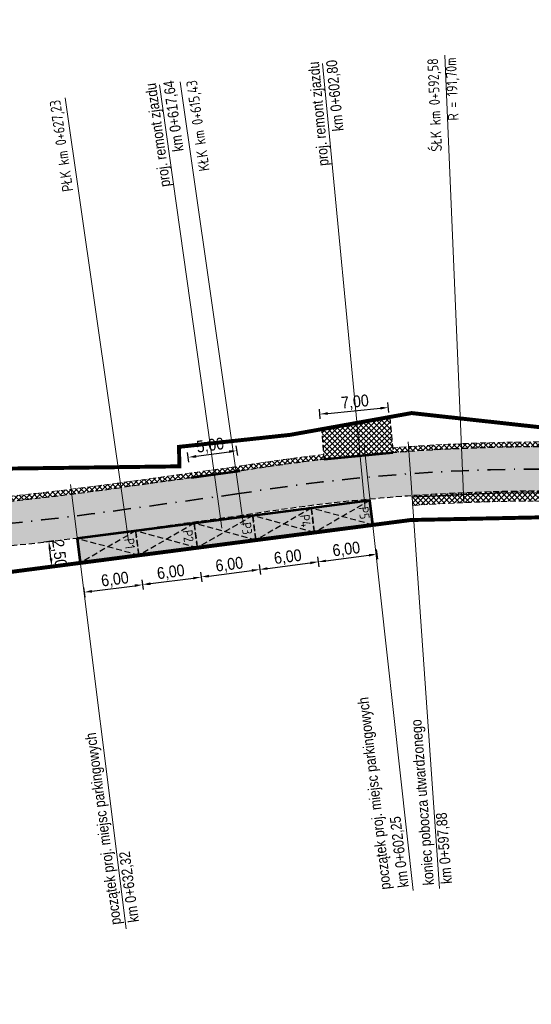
# Model space of a CAD drawing. Header units: metres. Extents: x 6597977 to 6599400, y 5546581 to 5546943.
# Tile 2 of 12: x 6598409 to 6598461, y 5546691 to 5546791. Entities that reach past the tile are written whole.
import ezdxf

# ---------------------------------------------------------------- set-up
doc = ezdxf.new("R2010")
doc.units = ezdxf.units.M
doc.header["$MEASUREMENT"] = 0
for name, pattern in [('13', [3.5, 2, -0.7, 0.1, -0.7]), ('Kropki i Kreski', [3.6, 1.8, -0.9, 0, -0.9]), ('P-1D', [2, 1, -1]), ('Przerywana gęsta', [0.9, 0.6, -0.3])]:
    doc.linetypes.add(name, pattern=pattern)
for name, color, linetype, lineweight in [('___KRAWĘDŹ JEZDNI US', 1, 'Przerywana gęsta', 30), ('___POBOCZE UTRWALONE ASFALTEM US', 140, 'Przerywana gęsta', 50), ('__KRAWĘDŹ POBOCZA US', 7, 'Continuous', 9), ('__KRAWĘŻNIK NAJAZDOWY US', 7, 'Continuous', 53), ('__OBRZEŻE BETONOWE US', 32, 'Continuous', 40), ('__OPISY_US', 7, 'Continuous', 18), ('__OSIE US', 1, 'Kropki i Kreski', 35), ('__POBOCZE Z SEPERATOREM US', 30, 'Przerywana gęsta', 30), ('__WYMIARY US', 7, 'Continuous', 15)]:
    doc.layers.add(name, color=color, linetype=linetype, lineweight=lineweight)
doc.layers.add('__DROGA ISTNIEJĄCA US', color=7, linetype='Continuous', lineweight=18, true_color=0x636363)
doc.layers.add('__ZAKRES INWESTYCJI US', color=1, linetype='Continuous')
doc.styles.add('PK', font='txt', dxfattribs={"width": 0.9, "height": 1.2})
doc.styles.add('STYL_AUTOMATYCZNY_2', font='txt', dxfattribs={"width": 0.95, "height": 1.1})
doc.dimstyles.new('Promienie łuków', dxfattribs={"dimtxt": 1.2, "dimasz": 0.8, "dimexe": 0.5, "dimexo": 0, "dimgap": 0.1, "dimtad": 1, "dimrnd": 0.1, "dimzin": 1, "dimtxsty": 'PK', "dimcen": 0, "dimclrd": 7, "dimclre": 7, "dimclrt": 7, "dimaunit": 2, "dimadec": 1, "dimazin": 0, "dimtfac": 1, "dimtofl": 0, "dimtmove": 0, "dimatfit": 3, "dimfxl": 0.5, "dimfxlon": 1, "dimarcsym": 2})

# ---------------------------------------------------------------- blocks, each defined once
blk = doc.blocks.new('*D197')
at = {"layer": '__WYMIARY US', "color": 7, "lineweight": -2}
for p, q in [((6598426.32, 5546745.64), (6598426.18, 5546746.63)), ((6598427.04, 5546746.25), (6598430.4, 5546746.72)), ((6598431.27, 5546746.34), (6598431.13, 5546747.33))]:
    blk.add_line(p, q, dxfattribs=at)
at = {"layer": '__WYMIARY US', "color": 7}
for points in [[(6598430.42, 5546746.59), (6598430.39, 5546746.85), (6598431.2, 5546746.83)], [(6598427.02, 5546746.38), (6598427.06, 5546746.12), (6598426.25, 5546746.14)]]:
    blk.add_solid(points, dxfattribs=at)
at = {"layer": 'Defpoints', "color": 0}
for p in [(6598431.2, 5546746.83), (6598431.49, 5546744.75), (6598426.54, 5546744.06)]:
    blk.add_point(p, dxfattribs=at)
at = {"layer": '__WYMIARY US', "color": 7, "insert": (6598428.49, 5546747.29), "char_height": 1.2, "attachment_point": 5, "rotation": 7.9915, "style": 'PK'}
blk.add_mtext('5,00', dxfattribs=at)
blk = doc.blocks.new('*D198')
at = {"layer": '__WYMIARY US', "color": 7, "lineweight": -2}
for p, q in [((6598446.64, 5546750.71), (6598446.55, 5546751.71)), ((6598439.67, 5546750.04), (6598439.58, 5546751.03)), ((6598440.42, 5546750.61), (6598445.8, 5546751.13))]:
    blk.add_line(p, q, dxfattribs=at)
at = {"layer": '__WYMIARY US', "color": 7}
for points in [[(6598440.41, 5546750.74), (6598440.44, 5546750.48), (6598439.63, 5546750.53)], [(6598445.81, 5546751), (6598445.78, 5546751.27), (6598446.59, 5546751.21)]]:
    blk.add_solid(points, dxfattribs=at)
at = {"layer": 'Defpoints', "color": 0}
for p in [(6598446.59, 5546751.21), (6598447.04, 5546746.61), (6598440.07, 5546745.94)]:
    blk.add_point(p, dxfattribs=at)
at = {"layer": '__WYMIARY US', "color": 7, "insert": (6598443.2, 5546751.71), "char_height": 1.2, "attachment_point": 5, "rotation": 5.5385, "style": 'PK'}
blk.add_mtext('7,00', dxfattribs=at)
blk = doc.blocks.new('*D220')
at = {"layer": '__WYMIARY US', "color": 7, "lineweight": -2}
for p, q in [((6598421.54, 5546733.71), (6598421.67, 5546732.72)), ((6598415.59, 5546732.94), (6598415.72, 5546731.94)), ((6598416.45, 5546732.54), (6598420.81, 5546733.11))]:
    blk.add_line(p, q, dxfattribs=at)
at = {"layer": '__WYMIARY US', "color": 7}
for points in [[(6598416.43, 5546732.68), (6598416.47, 5546732.41), (6598415.66, 5546732.44)], [(6598420.83, 5546732.98), (6598420.79, 5546733.24), (6598421.6, 5546733.21)]]:
    blk.add_solid(points, dxfattribs=at)
at = {"layer": 'Defpoints', "color": 0}
for p in [(6598421.22, 5546736.19), (6598415.27, 5546735.42), (6598421.6, 5546733.21)]:
    blk.add_point(p, dxfattribs=at)
at = {"layer": '__WYMIARY US', "color": 7, "insert": (6598418.8, 5546733.68), "char_height": 1.2, "attachment_point": 5, "rotation": 7.3988, "style": 'PK'}
blk.add_mtext('6,00', dxfattribs=at)
blk = doc.blocks.new('*D221')
at = {"layer": '__WYMIARY US', "color": 7, "lineweight": -2}
for p, q in [((6598427.5, 5546734.48), (6598427.63, 5546733.49)), ((6598421.54, 5546733.71), (6598421.67, 5546732.72)), ((6598422.4, 5546733.32), (6598426.77, 5546733.88))]:
    blk.add_line(p, q, dxfattribs=at)
at = {"layer": '__WYMIARY US', "color": 7}
for points in [[(6598426.78, 5546733.75), (6598426.75, 5546734.01), (6598427.56, 5546733.99)], [(6598422.38, 5546733.45), (6598422.42, 5546733.18), (6598421.6, 5546733.21)]]:
    blk.add_solid(points, dxfattribs=at)
at = {"layer": 'Defpoints', "color": 0}
for p in [(6598427.17, 5546736.97), (6598421.22, 5546736.19), (6598427.56, 5546733.99)]:
    blk.add_point(p, dxfattribs=at)
at = {"layer": '__WYMIARY US', "color": 7, "insert": (6598424.48, 5546734.42), "char_height": 1.2, "attachment_point": 5, "rotation": 7.3988, "style": 'PK'}
blk.add_mtext('6,00', dxfattribs=at)
blk = doc.blocks.new('*D222')
at = {"layer": '__WYMIARY US', "color": 7, "lineweight": -2}
for p, q in [((6598427.5, 5546734.48), (6598427.63, 5546733.49)), ((6598428.35, 5546734.09), (6598432.72, 5546734.66)), ((6598433.45, 5546735.25), (6598433.58, 5546734.26))]:
    blk.add_line(p, q, dxfattribs=at)
at = {"layer": '__WYMIARY US', "color": 7}
for points in [[(6598432.74, 5546734.52), (6598432.7, 5546734.79), (6598433.51, 5546734.76)], [(6598428.34, 5546734.22), (6598428.37, 5546733.96), (6598427.56, 5546733.99)]]:
    blk.add_solid(points, dxfattribs=at)
at = {"layer": 'Defpoints', "color": 0}
for p in [(6598433.13, 5546737.74), (6598427.17, 5546736.97), (6598433.51, 5546734.76)]:
    blk.add_point(p, dxfattribs=at)
at = {"layer": '__WYMIARY US', "color": 7, "insert": (6598430.43, 5546735.19), "char_height": 1.2, "attachment_point": 5, "rotation": 7.3988, "style": 'PK'}
blk.add_mtext('6,00', dxfattribs=at)
blk = doc.blocks.new('*D223')
at = {"layer": '__WYMIARY US', "color": 7, "lineweight": -2}
for p, q in [((6598439.38, 5546736.03), (6598439.51, 5546735.03)), ((6598433.45, 5546735.25), (6598433.58, 5546734.26)), ((6598434.31, 5546734.86), (6598438.65, 5546735.43))]:
    blk.add_line(p, q, dxfattribs=at)
at = {"layer": '__WYMIARY US', "color": 7}
for points in [[(6598438.67, 5546735.29), (6598438.64, 5546735.56), (6598439.45, 5546735.53)], [(6598434.29, 5546734.99), (6598434.32, 5546734.73), (6598433.51, 5546734.76)]]:
    blk.add_solid(points, dxfattribs=at)
at = {"layer": 'Defpoints', "color": 0}
for p in [(6598439.06, 5546738.51), (6598433.13, 5546737.74), (6598439.45, 5546735.53)]:
    blk.add_point(p, dxfattribs=at)
at = {"layer": '__WYMIARY US', "color": 7, "insert": (6598436.37, 5546735.96), "char_height": 1.2, "attachment_point": 5, "rotation": 7.3988, "style": 'PK'}
blk.add_mtext('6,00', dxfattribs=at)
blk = doc.blocks.new('*D224')
at = {"layer": '__WYMIARY US', "color": 7, "lineweight": -2}
for p, q in [((6598445.34, 5546736.8), (6598445.47, 5546735.81)), ((6598439.38, 5546736.03), (6598439.51, 5546735.03)), ((6598440.24, 5546735.63), (6598444.61, 5546736.2))]:
    blk.add_line(p, q, dxfattribs=at)
at = {"layer": '__WYMIARY US', "color": 7}
for points in [[(6598440.22, 5546735.76), (6598440.26, 5546735.5), (6598439.45, 5546735.53)], [(6598444.63, 5546736.07), (6598444.6, 5546736.33), (6598445.41, 5546736.3)]]:
    blk.add_solid(points, dxfattribs=at)
at = {"layer": 'Defpoints', "color": 0}
for p in [(6598439.06, 5546738.51), (6598445.02, 5546739.28), (6598445.41, 5546736.3)]:
    blk.add_point(p, dxfattribs=at)
at = {"layer": '__WYMIARY US', "color": 7, "insert": (6598442.32, 5546736.74), "char_height": 1.2, "attachment_point": 5, "rotation": 7.3988, "style": 'PK'}
blk.add_mtext('6,00', dxfattribs=at)
blk = doc.blocks.new('*D225')
at = {"layer": '__WYMIARY US', "color": 7, "lineweight": -2}
for p, q in [((6598412.57, 5546737.65), (6598411.58, 5546737.53)), ((6598412.29, 5546735.86), (6598412.18, 5546736.8)), ((6598412.89, 5546735.13), (6598411.89, 5546735.01))]:
    blk.add_line(p, q, dxfattribs=at)
at = {"layer": '__WYMIARY US', "color": 7}
for points in [[(6598412.31, 5546736.82), (6598412.04, 5546736.78), (6598412.08, 5546737.59)], [(6598412.16, 5546735.85), (6598412.42, 5546735.88), (6598412.39, 5546735.07)]]:
    blk.add_solid(points, dxfattribs=at)
at = {"layer": 'Defpoints', "color": 0}
for p in [(6598412.08, 5546737.59), (6598414.96, 5546737.95), (6598415.27, 5546735.43)]:
    blk.add_point(p, dxfattribs=at)
at = {"layer": '__WYMIARY US', "color": 7, "insert": (6598413.06, 5546736.37), "char_height": 1.2, "attachment_point": 5, "rotation": 277.0581, "style": 'PK'}
blk.add_mtext('2,50', dxfattribs=at)

msp = doc.modelspace()

# ---------------------------------------------------------------- hatches: boundary and pattern name
at = {"layer": '___POBOCZE UTRWALONE ASFALTEM US', "linetype": 'Continuous', "lineweight": 0}
h = msp.add_hatch(dxfattribs=at)
h.set_pattern_fill('ANSI37', color=256, scale=3, style=0)
h.set_pattern_definition([(45, (6599954.67065, 5546660.4039), (-0.26516504, 0.26516504), []), (135, (6599954.67065, 5546660.4039), (-0.26516504, -0.26516504), [])])
h.paths.add_polyline_path([(6598324.089, 5546727.4), (6598324.176, 5546726.901, -0.0549803), (6598367.139, 5546738.061), (6598364.663, 5546737.71), (6598364.599, 5546738.183, 0.0518283)])
h.paths.add_polyline_path([(6598709.277, 5546666.478), (6598709.667, 5546666.793, 0.0593119), (6598712.97, 5546664.004), (6598713.49, 5546663.49), (6598715.829, 5546662.345), (6598716.179, 5546662.32, 0.093599), (6598722.833, 5546660.988), (6598730.561, 5546661.135, 0.3449694), (6598743.981, 5546671.588), (6598744.478, 5546671.512, -0.3457674), (6598730.565, 5546660.635), (6598722.835, 5546660.488, -0.2056209)])
h.paths.add_polyline_path([(6598383.782, 5546740.281, 0.1963375), (6598384.83, 5546739.842, -0.0018836), (6598386.354, 5546739.922), (6598392.704, 5546740.389, 0.0185249), (6598419.411, 5546743.071), (6598426.539, 5546744.057), (6598431.488, 5546744.752, -0.0111702), (6598440.072, 5546745.936), (6598440.031, 5546746.435, 0.011731), (6598430.994, 5546745.179), (6598419.342, 5546743.566, -0.0185266), (6598392.67, 5546740.888), (6598386.323, 5546740.421, 0.0031377)])
h.paths.add_polyline_path([(6598484.253, 5546745.797), (6598529.983, 5546740.37, 0.1415476), (6598531.621, 5546740.679), (6598484.322, 5546746.292)])
h.paths.add_polyline_path([(6598280.583, 5546718.885), (6598280.587, 5546718.906), (6598281.086, 5546719.034, 0.4756051), (6598294.842, 5546713.514), (6598295.546, 5546713.906, -0.0158108), (6598306.869, 5546719.916), (6598307.077, 5546719.468, 0.0167806), (6598295.088, 5546713.079, -0.4757355), (6598280.608, 5546718.885)])
h.paths.add_polyline_path([(6598599.038, 5546732.481, 0.209769), (6598600.003, 5546731.759, -0.0000219), (6598600.02, 5546731.756, -0.0302515), (6598622.957, 5546725.231, -0.0000346), (6598622.983, 5546725.222, 0.1397629), (6598624.629, 5546725.167, 0.0336851)])
h.paths.add_polyline_path([(6598552.248, 5546737.736), (6598552.645, 5546738.013), (6598556.262, 5546737.429), (6598558.997, 5546737.346), (6598569.801, 5546736.313), (6598580.31, 5546735.46), (6598581.875, 5546735.374, -0.0125849), (6598591.719, 5546733.905, -0.1424051), (6598590.058, 5546733.681, 0.0121552), (6598580.563, 5546735.028), (6598562.577, 5546736.679, -0.0052153)])
h.paths.add_polyline_path([(6598634.901, 5546720.597), (6598635.101, 5546721.056, -0.0230951), (6598651.552, 5546713.134), (6598651.279, 5546712.713, 0.0230495)])
h.paths.add_polyline_path([(6598665.587, 5546703.833), (6598673.26, 5546700.21), (6598678.042, 5546697.45), (6598677.472, 5546696.462), (6598679.016, 5546695.392, 0.0166902), (6598671.983, 5546699.786), (6598665.587, 5546703.806)])
h.paths.add_polyline_path([(6598685.479, 5546690.74), (6598685.784, 5546691.136, -0.0204902), (6598693.619, 5546684.578), (6598693.298, 5546684.198), (6598693.373, 5546684.127, 0.0207286)])
h.paths.add_polyline_path([(6598447.023, 5546747.112), (6598447.07, 5546746.614, -0.0388373), (6598477.158, 5546746.639), (6598477.443, 5546746.605), (6598477.502, 5546747.101), (6598477.205, 5546747.137, 0.0388589)])
h.paths.add_polyline_path([(6598311.378, 5546722.061), (6598311.593, 5546721.615, -0.0106837), (6598319.526, 5546725.064), (6598319.473, 5546725.578, 0.0108851)])
h.paths.add_polyline_path([(6598538.858, 5546739.821), (6598548.634, 5546738.661), (6598552.645, 5546738.013), (6598552.248, 5546737.736, -0.0014299), (6598549.42, 5546738.064), (6598540.29, 5546739.147, -0.1341589)])
h.paths.add_polyline_path([(6598703.902, 5546673.12), (6598706.141, 5546670.373), (6598706.531, 5546670.686), (6598704.289, 5546673.436, -0.2388129), (6598703.711, 5546676.084), (6598703.351, 5546676.597, 0.2697366)])
h.paths.add_polyline_path([(6598682.016, 5546693.31), (6598682.958, 5546694.613), (6598686.427, 5546692.61), (6598685.784, 5546691.136), (6598685.479, 5546690.74, 0.0086768)])
h.paths.add_polyline_path([(6598662.148, 5546705.968), (6598663.096, 5546707.027), (6598663.17, 5546706.96), (6598665.587, 5546703.833), (6598665.587, 5546703.806)])
h.paths.add_polyline_path([(6598368.598, 5546738.267), (6598369.614, 5546738.411), (6598369.543, 5546738.901, -0.0073027), (6598375.425, 5546739.594, -0.0916898), (6598373.924, 5546738.93, 0.0066286)])
h.paths.add_polyline_path([(6598655.154, 5546710.365), (6598658.312, 5546708.38), (6598658.591, 5546708.795), (6598655.421, 5546710.788)])
h.paths.add_polyline_path([(6598696.74, 5546680.997), (6598697.091, 5546681.362, 0.273553), (6598700.139, 5546681.172), (6598700.431, 5546680.761, -0.2857708)])
at = {"layer": '__DROGA ISTNIEJĄCA US', "linetype": 'Continuous', "lineweight": 0, "transparency": 33554559}
h = msp.add_hatch(dxfattribs=at)
h.set_pattern_fill('ANSI37', color=5, scale=3, style=0)
h.set_pattern_definition([(45, (6598439.8197, 5546745.93595), (-0.265165, 0.265165), []), (135, (6598439.8197, 5546745.93595), (-0.265165, -0.265165), [])])
h.paths.add_polyline_path([(6598446.726, 5546750.242), (6598447.07, 5546746.614), (6598440.072, 5546745.936), (6598439.82, 5546749.015)])
at = {"layer": '__DROGA ISTNIEJĄCA US', "linetype": 'Continuous', "lineweight": 0, "transparency": 33554508}
msp.add_hatch(color=256, dxfattribs=at).paths.add_polyline_path([(6598278.121, 5546707.37), (6598280.587, 5546718.906), (6598280.601, 5546718.91, 0.4765219), (6598295.088, 5546713.079, -0.0167806), (6598307.077, 5546719.468), (6598311.599, 5546721.603), (6598311.593, 5546721.615, -0.0106837), (6598319.526, 5546725.064), (6598319.526, 5546725.064), (6598324.176, 5546726.901, -0.0549803), (6598367.139, 5546738.061), (6598368.598, 5546738.267, -0.0066286), (6598373.924, 5546738.93, -0.0135174), (6598384.83, 5546739.842, -0.0018836), (6598386.354, 5546739.922), (6598392.704, 5546740.389, 0.0185249), (6598419.411, 5546743.071), (6598431.069, 5546744.684, -0.0117176), (6598440.072, 5546745.936), (6598447.07, 5546746.614, -0.0388373), (6598477.158, 5546746.639), (6598529.983, 5546740.37), (6598540.29, 5546739.147), (6598549.42, 5546738.064, 0.0066452), (6598562.577, 5546736.679), (6598580.563, 5546735.028, -0.0121552), (6598590.058, 5546733.681, -0.0128397), (6598600.003, 5546731.759, 0.0057548), (6598600.037, 5546731.752, -0.0302296), (6598622.957, 5546725.231, -0.0111315), (6598631.177, 5546722.138), (6598631.174, 5546722.133), (6598634.899, 5546720.593), (6598634.901, 5546720.597, -0.0230495), (6598651.279, 5546712.713), (6598655.154, 5546710.365), (6598671.983, 5546699.786, -0.0166902), (6598679.016, 5546695.392), (6598682.016, 5546693.31, -0.0086768), (6598685.479, 5546690.74, -0.0207286), (6598693.373, 5546684.127), (6598696.328, 5546681.342, 0.0093744), (6598696.423, 5546681.252), (6598696.428, 5546681.248, -0.0161481), (6598701.99, 5546675.465), (6598703.902, 5546673.12), (6598706.141, 5546670.372), (6598707.601, 5546668.559, 0.2430074), (6598722.835, 5546660.488), (6598730.565, 5546660.635, 0.3457674), (6598744.478, 5546671.512), (6598746.459, 5546671.208, -0.372812), (6598730.56, 5546658.134), (6598722.846, 5546657.988, -0.2444803), (6598705.502, 5546667.2), (6598700.281, 5546674, 0.0781602), (6598670.82, 5546697.859), (6598651.173, 5546710.21, 0.096235), (6598580.307, 5546732.793), (6598562.371, 5546734.439, -0.0066452), (6598549.155, 5546735.829), (6598476.946, 5546744.398, 0.0596513), (6598431.404, 5546742.459), (6598419.719, 5546740.842, -0.0185172), (6598392.858, 5546738.144), (6598386.491, 5546737.676, 0.1183647), (6598296.855, 5546711.487, -0.1397978)])
h = msp.add_hatch(color=256, dxfattribs=at)
h.paths.add_polyline_path([(6598275.655, 5546695.833), (6598278.171, 5546707.602, 0.1519023), (6598296.855, 5546711.487, -0.1183647), (6598386.491, 5546737.676), (6598392.858, 5546738.144, 0.0185172), (6598419.719, 5546740.842), (6598431.404, 5546742.459, -0.0596513), (6598476.946, 5546744.398), (6598549.155, 5546735.829, 0.0066452), (6598562.371, 5546734.439), (6598580.307, 5546732.793, -0.096235), (6598651.173, 5546710.21), (6598670.82, 5546697.859, -0.0781602), (6598700.281, 5546674), (6598705.502, 5546667.2, 0.2444803), (6598722.846, 5546657.988), (6598726.4, 5546658.055), (6598726.447, 5546655.556), (6598722.86, 5546655.487, -0.1141127), (6598712.437, 5546657.977, -0.1260983), (6598703.502, 5546665.697), (6598698.573, 5546672.535, 0.078128), (6598669.657, 5546695.932), (6598650.034, 5546708.268, 0.0961386), (6598580.05, 5546730.557), (6598562.166, 5546732.198, -0.0066452), (6598548.889, 5546733.595), (6598476.734, 5546742.158, 0.0596349), (6598431.74, 5546740.234), (6598420.027, 5546738.613, -0.0185096), (6598393.011, 5546735.899), (6598386.628, 5546735.43, 0.1184683), (6598297.927, 5546709.507), (6598288.763, 5546704.268, 0.0274771)])
h.paths.add_polyline_path([(6598726.4, 5546658.055), (6598730.56, 5546658.134, 0.372812), (6598746.459, 5546671.208), (6598746.46, 5546671.208), (6598748.436, 5546670.904, -0.298194), (6598736.38, 5546656.379, 0.0002275), (6598736.373, 5546656.377, -0.0688002), (6598730.554, 5546655.633), (6598726.447, 5546655.556)])
at = {"layer": '__DROGA ISTNIEJĄCA US', "lineweight": 40, "transparency": 33554559}
h = msp.add_hatch(color=4, dxfattribs=at)
h.dxf.hatch_style = 1
h.paths.add_polyline_path([(6598444.698, 5546741.76), (6598445.02, 5546739.281), (6598439.07, 5546738.509), (6598438.748, 5546740.988)])
h = msp.add_hatch(color=4, dxfattribs=at)
h.dxf.hatch_style = 1
h.paths.add_polyline_path([(6598438.748, 5546740.988), (6598439.07, 5546738.509), (6598433.12, 5546737.737), (6598432.798, 5546740.217)])
h = msp.add_hatch(color=4, dxfattribs=at)
h.dxf.hatch_style = 1
h.paths.add_polyline_path([(6598432.798, 5546740.217), (6598433.12, 5546737.737), (6598427.17, 5546736.966), (6598426.848, 5546739.445)])
h = msp.add_hatch(color=4, dxfattribs=at)
h.dxf.hatch_style = 1
h.paths.add_polyline_path([(6598420.898, 5546738.673), (6598421.219, 5546736.194), (6598415.269, 5546735.422), (6598414.948, 5546737.901)])
h = msp.add_hatch(color=4, dxfattribs=at)
h.dxf.hatch_style = 1
h.paths.add_polyline_path([(6598426.848, 5546739.445), (6598427.17, 5546736.966), (6598421.219, 5546736.194), (6598420.898, 5546738.673)])
at = {"layer": '__POBOCZE Z SEPERATOREM US', "linetype": 'Continuous', "lineweight": 0}
h = msp.add_hatch(dxfattribs=at)
h.set_pattern_fill('ANSI37', color=256, scale=3, style=0)
h.set_pattern_definition([(45, (6598275.65506, 5546694.86093), (-0.26516504, 0.26516504), []), (135, (6598275.65506, 5546694.86093), (-0.26516504, -0.26516504), [])])
h.paths.add_polyline_path([(6598275.655, 5546695.833), (6598276.359, 5546694.861, -0.0274798), (6598289.358, 5546703.226), (6598298.499, 5546708.452, -0.1103819), (6598380.396, 5546733.825), (6598380.299, 5546735.021, 0.1103453), (6598297.927, 5546709.507), (6598288.763, 5546704.268, 0.0274771)])
h.paths.add_polyline_path([(6598448.984, 5546742.244), (6598449.054, 5546741.247, -0.0366377), (6598476.637, 5546741.163), (6598548.78, 5546732.601), (6598555.423, 5546731.858), (6598562.075, 5546731.202), (6598562.167, 5546732.198), (6598562.166, 5546732.198, -0.0066452), (6598548.889, 5546733.595), (6598476.734, 5546742.158, 0.0366656)])

# ---------------------------------------------------------------- linework, layer by layer
at = {"linetype": 'P-1D', "const_width": 0.12, "flags": 128}
msp.add_lwpolyline([(6598562.156, 5546732.074), (6598562.154, 5546732.074, -0.0066462), (6598548.873, 5546733.471), (6598476.722, 5546742.034, 0.0366622), (6598448.992, 5546742.119)], format="xyb", dxfattribs=at)
at = {"layer": '___KRAWĘDŹ JEZDNI US', "color": 7}
for points in [[(6598446.726, 5546750.242), (6598447.07, 5546746.614), (6598440.072, 5546745.936), (6598439.82, 5546749.015), (6598446.726, 5546750.242)], [(6598444.698, 5546741.76), (6598439.07, 5546738.509)], [(6598438.748, 5546740.988), (6598433.12, 5546737.737)], [(6598445.02, 5546739.281), (6598438.748, 5546740.988)], [(6598432.798, 5546740.217), (6598427.17, 5546736.966)], [(6598439.07, 5546738.509), (6598432.798, 5546740.217)], [(6598420.898, 5546738.673), (6598415.269, 5546735.422)], [(6598427.17, 5546736.966), (6598420.898, 5546738.673)], [(6598426.848, 5546739.445), (6598421.219, 5546736.194)], [(6598433.12, 5546737.737), (6598426.848, 5546739.445)], [(6598421.219, 5546736.194), (6598414.948, 5546737.901)]]:
    msp.add_lwpolyline(points, dxfattribs=at)
at = {"layer": '___KRAWĘDŹ JEZDNI US'}
for points in [[(6598529.983, 5546740.37), (6598477.158, 5546746.639, 0.0596674), (6598431.069, 5546744.684), (6598419.411, 5546743.071, -0.0185249), (6598392.704, 5546740.389), (6598386.354, 5546739.922, 0.0018836), (6598384.83, 5546739.842, 0.0018836)], [(6598712.437, 5546657.977, -0.1260983), (6598703.502, 5546665.697), (6598698.573, 5546672.535, 0.078128), (6598669.657, 5546695.932), (6598650.034, 5546708.268, 0.0961386), (6598580.05, 5546730.557), (6598562.166, 5546732.198, -0.0066452), (6598548.889, 5546733.595), (6598476.734, 5546742.158, 0.0596349), (6598431.74, 5546740.234), (6598420.027, 5546738.613, -0.0185096), (6598393.011, 5546735.899), (6598386.628, 5546735.43, 0.1184683), (6598297.927, 5546709.507), (6598288.763, 5546704.268, 0.0274771), (6598275.655, 5546695.833)]]:
    msp.add_lwpolyline(points, format="xyb", dxfattribs=at)
at = {"layer": '___KRAWĘDŹ JEZDNI US', "color": 7}
for points in [[(6598444.698, 5546741.76), (6598445.02, 5546739.281), (6598439.07, 5546738.509), (6598438.748, 5546740.988)], [(6598438.748, 5546740.988), (6598439.07, 5546738.509), (6598433.12, 5546737.737), (6598432.798, 5546740.217)], [(6598432.798, 5546740.217), (6598433.12, 5546737.737), (6598427.17, 5546736.966), (6598426.848, 5546739.445)], [(6598420.898, 5546738.673), (6598421.219, 5546736.194), (6598415.269, 5546735.422), (6598414.948, 5546737.901)], [(6598426.848, 5546739.445), (6598427.17, 5546736.966), (6598421.219, 5546736.194), (6598420.898, 5546738.673)]]:
    msp.add_lwpolyline(points, close=True, dxfattribs=at)
at = {"layer": '__KRAWĘDŹ POBOCZA US', "linetype": 'Przerywana gęsta'}
for points in [[(6598477.502, 5546747.101), (6598477.205, 5546747.137, 0.0388589), (6598447.023, 5546747.112, 0.0388589)], [(6598440.031, 5546746.435, 0.011731), (6598430.994, 5546745.179), (6598419.342, 5546743.566, -0.0185266), (6598392.67, 5546740.888), (6598386.323, 5546740.421, 0.0031377), (6598383.782, 5546740.281, 0.0031377)], [(6598562.075, 5546731.202), (6598555.423, 5546731.858), (6598548.78, 5546732.601), (6598476.637, 5546741.163, 0.0366377), (6598449.054, 5546741.247)]]:
    msp.add_lwpolyline(points, format="xyb", dxfattribs=at)
msp.add_lwpolyline([(6598448.984, 5546742.244), (6598449.054, 5546741.247)], dxfattribs=at)
at = {"layer": '__KRAWĘŻNIK NAJAZDOWY US'}
for points in [[(6598447.04, 5546746.611), (6598440.072, 5546745.936)], [(6598431.488, 5546744.752), (6598426.539, 5546744.057)], [(6598445.02, 5546739.281), (6598444.698, 5546741.76), (6598438.748, 5546740.988), (6598438.748, 5546740.988), (6598414.948, 5546737.901), (6598415.269, 5546735.422)]]:
    msp.add_lwpolyline(points, dxfattribs=at)
at = {"layer": '__OBRZEŻE BETONOWE US'}
msp.add_lwpolyline([(6598415.27, 5546735.422), (6598439.069, 5546738.513), (6598445.02, 5546739.281)], dxfattribs=at)
at = {"layer": '__OSIE US'}
msp.add_lwpolyline([(6598580.307, 5546732.793), (6598562.371, 5546734.439, -0.0066452), (6598549.155, 5546735.829), (6598476.946, 5546744.398), (6598476.946, 5546744.398), (6598476.946, 5546744.398), (6598476.946, 5546744.398), (6598476.946, 5546744.398, 0.0596513), (6598431.404, 5546742.459), (6598431.404, 5546742.459), (6598431.404, 5546742.459), (6598419.719, 5546740.842, -0.0185172), (6598392.858, 5546738.144), (6598386.491, 5546737.676), (6598386.491, 5546737.676, 0.1183647), (6598296.855, 5546711.487), (6598296.855, 5546711.487), (6598296.855, 5546711.487, -0.1397978), (6598278.121, 5546707.37), (6598278.121, 5546707.37)], format="xyb", dxfattribs=at)
at = {"layer": '__WYMIARY US'}
for points in [[(6598454.255, 5546741.566), (6598454.117, 5546744.787), (6598452.32, 5546786.996)], [(6598444.24, 5546740.872), (6598443.932, 5546744.081), (6598439.89, 5546786.135)], [(6598429.659, 5546738.963), (6598429.211, 5546742.156), (6598423.337, 5546783.992)], [(6598431.861, 5546739.268), (6598431.404, 5546742.459), (6598425.418, 5546784.28)], [(6598420.176, 5546737.651), (6598419.719, 5546740.842), (6598413.733, 5546782.663)], [(6598448.6, 5546747.704), (6598448.826, 5546744.488), (6598451.789, 5546702.346)], [(6598444.122, 5546747.337), (6598444.477, 5546744.133), (6598449.125, 5546702.142)], [(6598414.264, 5546743.379), (6598414.666, 5546740.181), (6598419.926, 5546698.262)]]:
    msp.add_lwpolyline(points, dxfattribs=at)
at = {"layer": '__ZAKRES INWESTYCJI US', "linetype": '13', "flags": 128}
msp.add_lwpolyline([(6598749.157, 5546670.793, 0.4, 0.4, 0), (6598747.455, 5546663.138, 0.4, 0.4, 0), (6598743.418, 5546658.262, 0.4, 0.4, 0), (6598743.412, 5546656.269, 0.4, 0.4, 0), (6598743.581, 5546638.805, 0.4, 0.4, 0), (6598743.581, 5546638.805, 0.4, 0.4, 0), (6598743.581, 5546638.805, 0.4, 0.4, 0), (6598751.456, 5546618.143, 0.4, 0.4, 0), (6598743.475, 5546614.991, 0.4, 0.4, 0), (6598738.077, 5546612.768, 0.4, 0.4, 0), (6598728.442, 5546634.882, 0.4, 0.4, 0), (6598725.292, 5546643.865, 0.4, 0.4, 0), (6598722.624, 5546649.813, 0.4, 0.4, 0), (6598719.851, 5546653.136, 0.4, 0.4, 0), (6598709.039, 5546658.892, 0.4, 0.4, 0), (6598697.08, 5546668.36, 0.4, 0.4, 0), (6598688.14, 5546679.5, 0.4, 0.4, 0), (6598659.67, 5546698.43, 0.4, 0.4, 0), (6598633.96, 5546712.65, 0.4, 0.4, 0), (6598628.264, 5546714.633, 0.4, 0.4, 0), (6598609.855, 5546719.581, 0.4, 0.4, 0), (6598584.74, 5546726.34, 0.4, 0.4, 0), (6598566.491, 5546728.717, 0.4, 0.4, 0), (6598518.98, 5546735.15, 0.4, 0.4, 0), (6598484.65, 5546739.99, 0.4, 0.4, 0), (6598468.414, 5546740.181, 0.4, 0.4, 0), (6598448.854, 5546739.778, 0.4, 0.4, 0), (6598402.292, 5546733.739, 0.4, 0.4, 0), (6598378.139, 5546732.654, 0.4, 0.4, 0), (6598360.519, 5546730.231, 0.4, 0.4, 0), (6598326.184, 5546719.668, 0.4, 0.4, 0), (6598310.28, 5546712.061, 0.4, 0.4, 0), (6598297.077, 5546704.448, 0.4, 0.4, 0), (6598292.628, 5546701.274, 0.4, 0.4, 0), (6598278.363, 5546689.004, 0.4, 0.4, 0), (6598275.215, 5546695.961, 0.4, 0.4, 0), (6598280.761, 5546721.786, 0.4, 0.4, 0), (6598282.429, 5546721.595, 0.4, 0.4, 0), (6598282.281, 5546718.377, 0.4, 0.4, 0), (6598283.551, 5546716.027, 0.4, 0.4, 0), (6598285.414, 5546714.038, 0.4, 0.4, 0), (6598288.06, 5546712.831, 0.4, 0.4, 0), (6598290.554, 5546712.856, 0.4, 0.4, 0), (6598299.248, 5546716.386, 0.4, 0.4, 0), (6598306.222, 5546721.828, 0.4, 0.4, 0), (6598306.519, 5546721.595, 0.4, 0.4, 0), (6598310.837, 5546724.16, 0.4, 0.4, 0), (6598316.332, 5546727.802, 0.4, 0.4, 0), (6598339.404, 5546734.178, 0.4, 0.4, 0), (6598364.393, 5546740.964, 0.4, 0.4, 0), (6598368.838, 5546741.81, 0.4, 0.4, 0), (6598378.491, 5546744.943, 0.4, 0.4, 0), (6598384.206, 5546744.943, 0.4, 0.4, 0), (6598386.238, 5546740.519, 0.4, 0.4, 0), (6598394.345, 5546741.305, 0.4, 0.4, 0), (6598403.323, 5546742.35, 0.4, 0.4, 0), (6598403.448, 5546744.943, 0.4, 0.4, 0), (6598425.35, 5546745.23, 0.4, 0.4, 0), (6598425.3, 5546747.21, 0.4, 0.4, 0), (6598436.6, 5546748.43, 0.4, 0.4, 0), (6598448.95, 5546750.64, 0.4, 0.4, 0), (6598448.95, 5546750.64, 0.4, 0.4, 0), (6598488.75, 5546746.26, 0.4, 0.4, 0), (6598496.39, 5546746.71, 0.4, 0.4, 0), (6598523.65, 5546743.05, 0.4, 0.4, 0), (6598528.14, 5546741.97, 0.4, 0.4, 0), (6598556.262, 5546737.429, 0.4, 0.4, 0), (6598556.262, 5546737.429, 0.4, 0.4, 0), (6598559.51, 5546737.33, 0.4, 0.4, 0), (6598559.51, 5546737.33, 0.4, 0.4, 0), (6598580.22, 5546736.87, 0.4, 0.4, 0), (6598589.33, 5546734.83, 0.4, 0.4, 0), (6598599.171, 5546732.63, 0.4, 0.4, 0), (6598619.46, 5546728.09, 0.4, 0.4, 0), (6598625.21, 5546726.28, 0.4, 0.4, 0), (6598631.8, 5546723.19, 0.4, 0.4, 0), (6598657.76, 5546711.28, 0.4, 0.4, 0), (6598659.55, 5546710.22, 0.4, 0.4, 0), (6598660.111, 5546709.715, 0.4, 0.4, 0), (6598663.17, 5546706.96, 0.4, 0.4, 0), (6598665.587, 5546703.833, 0.4, 0.4, 0), (6598673.26, 5546700.21, 0.4, 0.4, 0), (6598686.67, 5546692.47, 0.4, 0.4, 0), (6598699.74, 5546683.89, 0.4, 0.4, 0), (6598700.06, 5546681.29, 0.4, 0.4, 0), (6598704.45, 5546675.03, 0.4, 0.4, 0), (6598709.9, 5546667.04, 0.4, 0.4, 0), (6598713.49, 5546663.49, 0.4, 0.4, 0), (6598715.829, 5546662.345, 0.4, 0.4, 0), (6598721.06, 5546661.97, 0.4, 0.4, 0), (6598723.54, 5546662.5, 0.4, 0.4, 0), (6598723.54, 5546662.5, 0.4, 0.4, 0), (6598737.26, 5546663.93, 0.4, 0.4, 0), (6598737.26, 5546663.93, 0.4, 0.4, 0), (6598737.26, 5546663.93, 0.4, 0.4, 0), (6598738.92, 5546664.95, 0.4, 0.4, 0), (6598741, 5546667.16, 0.4, 0.4, 0), (6598743.393, 5546671.679, 0.4, 0.4, 0), (6598743.393, 5546671.679, 0.4, 0.4, 0), (6598743.51, 5546671.9, 0.4, 0.4, 0), (6598744.47, 5546679.65, 0.4, 0.4, 0), (6598744.68, 5546682.78, 0.4, 0.4, 0), (6598744.98, 5546682.73, 0.4, 0.4, 0), (6598746.82, 5546703.04, 0.4, 0.4, 0), (6598748.571, 5546733.937, 0.4, 0.4, 0), (6598748.95, 5546740.62, 0.4, 0.4, 0), (6598750.774, 5546761.523, 0.4, 0.4, 0), (6598752.466, 5546780.907, 0.4, 0.4, 0), (6598753.27, 5546790.13, 0.4, 0.4, 0), (6598753.27, 5546795.06, 0.4, 0.4, 0), (6598754.77, 5546806.13, 0.4, 0.4, 0), (6598757.32, 5546824.947, 0.4, 0.4, 0), (6598761.97, 5546859.27, 0.4, 0.4, 0), (6598762.229, 5546860.704, 0.4, 0.4, 0), (6598763.523, 5546868.708, 0.4, 0.4, 0), (6598764.683, 5546876.69, 0.4, 0.4, 0), (6598767.047, 5546892.962, 0.4, 0.4, 0), (6598768.408, 5546902.343, 0.4, 0.4, 0), (6598771.016, 5546920.307, 0.4, 0.4, 0), (6598774, 5546940.85, 0.4, 0.4, 0), (6598780.26, 5546939.97, 0.4, 0.4, 0), (6598776.311, 5546910.375, 0.4, 0.4, 0), (6598772.589, 5546882.487, 0.4, 0.4, 0), (6598769.099, 5546856.327, 0.4, 0.4, 0), (6598765.22, 5546827.26, 0.4, 0.4, 0), (6598762.38, 5546807, 0.4, 0.4, 0), (6598758.63, 5546776.55, 0.4, 0.4, 0), (6598756.46, 5546755.63, 0.4, 0.4, 0), (6598750.2, 5546680.3, 0.4, 0.4, 0), (6598749.303, 5546671.451, 0.4, 0.4, 0), (6598749.157, 5546670.793, 0.4, 0.4, 0), (6598749.157, 5546670.793, 0, 0, 0)], format="xyseb", dxfattribs=at)

# ---------------------------------------------------------------- texts
at = {"layer": '__OPISY_US', "color": 18, "linetype": 'Kropki i Kreski', "true_color": 0x000000, "attachment_point": 1, "style": 'STYL_AUTOMATYCZNY_2'}
for s, insert, char_height, width, rotation in [('\\pxqr,t10;{\\W0.85;\\C18;proj. remont zjazdu\\Pkm 0+602,80}', (6598440.746, 5546762.081), 1.1, 24.30615, 95.48992), ('\\pxqr;{\\fDINPro-Regular|b1|i0|c238|p2;\\W0.85;\\C18;ŚŁK km 0+592,58\\PR = 191,70m}', (6598451.574, 5546762.365), 1.1, 24.30615, 92.43889), ('\\pxqr,t10;{\\W0.85;\\C18;proj. remont zjazdu\\Pkm 0+617,64}', (6598425.243, 5546759.999), 1.1, 24.30615, 97.99145), ('\\pxqr;{\\fDINPro-Regular|b1|i0|c238|p2;\\W0.85;\\C18;KŁK km 0+615,43}', (6598429.465, 5546760.294), 1.1, 24.30615, 98.14597), ('\\pxqr;{\\fDINPro-Regular|b1|i0|c238|p2;\\W0.85;\\C18;PŁK km 0+627,23}', (6598415.578, 5546758.292), 1.1, 24.30615, 98.14597), ('\\pxqc;{\\fDIN Pro Bold|b1|i0|c238|p34;\\W0.85;\\C18;P5}', (6598444.485, 5546741.612), 1, 2.11696, 277.39046), ('\\pxqc;{\\fDIN Pro Bold|b1|i0|c238|p34;\\W0.85;\\C18;P3}', (6598432.551, 5546740.04), 1, 2.11696, 277.3704), ('\\pxqc;{\\fDIN Pro Bold|b1|i0|c238|p34;\\W0.85;\\C18;P4}', (6598438.502, 5546740.811), 1, 2.11696, 277.3704), ('\\pxqc;{\\fDIN Pro Bold|b1|i0|c238|p34;\\W0.85;\\C18;P2}', (6598426.601, 5546739.268), 1, 2.11696, 277.3704), ('\\pxqc;{\\fDIN Pro Bold|b1|i0|c238|p34;\\W0.85;\\C18;P1}', (6598420.651, 5546738.496), 1, 2.11696, 277.3704), ('\\pxql;{\\W0.85;\\C18;początek proj. miejsc parkingowych\\Pkm 0+602,25}', (6598445.745, 5546702.178), 1.1, 24.30615, 96.69131), ('\\pxql;{\\W0.85;\\C18;koniec pobocza utwardzonego\\Pkm 0+597,88}', (6598450.135, 5546702.636), 1.1, 24.30615, 94.39768), ('\\pxql;{\\W0.85;\\C18;początek proj. miejsc parkingowych\\Pkm 0+632,32}', (6598418.328, 5546698.597), 1.1, 24.30615, 97.52772)]:
    msp.add_mtext(s, dxfattribs=dict(at, insert=insert, char_height=char_height, width=width, rotation=rotation))

# ---------------------------------------------------------------- dimensions: what is measured, and where the dimension line sits
at = {"layer": '__WYMIARY US'}
for base, p1, p2, angle, picture, middle in [((6598446.594, 5546751.21), (6598440.072, 5546745.936), (6598447.04, 5546746.612), 5.53846, '*D198', (6598443.277, 5546750.889)), ((6598431.196, 5546746.831), (6598426.539, 5546744.057), (6598431.488, 5546744.752), 7.99146, '*D197', (6598428.605, 5546746.467)), ((6598412.078, 5546737.593), (6598415.269, 5546735.426), (6598414.956, 5546737.949), 97.05807, '*D225', (6598412.242, 5546736.272)), ((6598421.605, 5546733.212), (6598415.269, 5546735.422), (6598421.217, 5546736.195), 7.39881, '*D220', (6598418.903, 5546732.861))]:
    dim = msp.add_linear_dim(base=base, p1=p1, p2=p2, angle=angle, dimstyle='Promienie łuków', dxfattribs=at)
    dim.commit()
    dim.dimension.update_dxf_attribs({"geometry": picture, "text_midpoint": middle, "dimtype": 161})
for base, p1, p2, picture, middle in [((6598439.4483, 5546735.5294), (6598433.1258, 5546737.741), (6598439.061, 5546738.5117), '*D223', (6598436.3742, 5546735.9635)), ((6598445.407, 5546736.303), (6598439.061, 5546738.512), (6598445.019, 5546739.285), '*D224', (6598442.321, 5546736.736)), ((6598433.513, 5546734.759), (6598427.174, 5546736.968), (6598433.126, 5546737.741), '*D222', (6598430.431, 5546735.192)), ((6598427.561, 5546733.986), (6598421.217, 5546736.195), (6598427.174, 5546736.968), '*D221', (6598424.476, 5546734.418))]:
    dim = msp.add_linear_dim(base=base, p1=p1, p2=p2, angle=7.39881, dimstyle='Promienie łuków', override={"dimtmove": 1}, dxfattribs=at)
    dim.commit()
    dim.dimension.update_dxf_attribs({"geometry": picture, "text_midpoint": middle})

doc.saveas('drawing.dxf')
